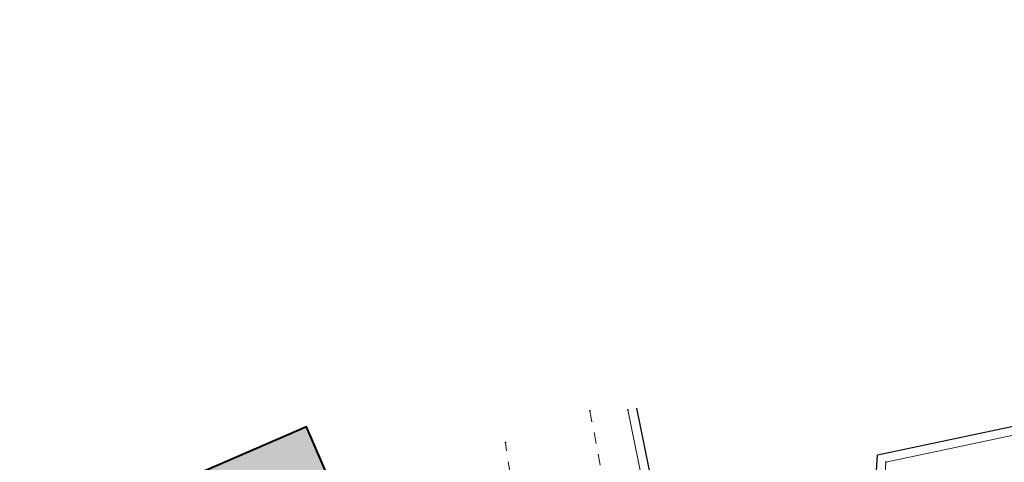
# Model space of a CAD drawing. Extents: x 4085 to 16701, y -65 to 10948.
# Tile 239 of 256: x 15198 to 15242, y 10876 to 10896. Entities that reach past the tile are written whole.
import ezdxf
from ezdxf.xclip import XClip

# ---------------------------------------------------------------- set-up
doc = ezdxf.new("R2010")
doc.units = 0
doc.header["$MEASUREMENT"] = 0
doc.header["$XCLIPFRAME"] = 0
doc.linetypes.add('CONTI', pattern=[0])
doc.linetypes.add('STRIHSMALL', pattern=[1, 0.5, -0.5])
doc.layers.get('0').update_dxf_attribs({"color": 250, "linetype": 'CONTI'})
for name, color, linetype in [('(0001) граница', 7, 'Continuous'), ('(040) Ограда', 7, 'Continuous'), ('PI_TTDEFAULT', 5, 'CONTI')]:
    doc.layers.add(name, color=color, linetype=linetype)
doc.layers.add('.', color=7, linetype='Continuous', lineweight=15)
doc.layers.add('0ZG - GOR-INCE', color=5, linetype='Continuous', lineweight=15)
doc.styles.get("Standard").update_dxf_attribs({"font": 'times.ttf'})
doc.linetypes.add('ОГРАДА_ГЛИН', pattern='A,4,["|",Standard,S=0.8,R=0,X=0,Y=-0.8],0.5,["|",Standard,S=0.8,R=0,X=0,Y=-0.8],3.5', length=8)

# ---------------------------------------------------------------- blocks, each defined once
blk = doc.blocks.new('DWQDWQDWQDW')
at = {"layer": '(040) Ограда', "color": 253, "linetype": 'ОГРАДА_ГЛИН', "ltscale": 0.5, "elevation": 0.7930000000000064, "flags": 128}
blk.add_lwpolyline([(16969.6261735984, 8923.52957409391), (16970.54758194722, 8918.377918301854), (16980.3512924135, 8919.435318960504), (16980.49882122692, 8921.143079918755), (16993.58885876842, 8923.60103264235), (17018.82479024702, 8936.115725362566), (17018.15967772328, 8940.437852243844), (17019.72457152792, 8940.6633283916)], dxfattribs=at)
at = {"color": 253, "linetype": 'Continuous', "elevation": 0.7930000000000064}
blk.add_lwpolyline([(16969.23242202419, 8923.459148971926), (16970.21952061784, 8917.940214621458), (16980.72147605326, 8919.072926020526), (16980.87119249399, 8920.80601046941), (16993.71702764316, 8923.218108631), (17019.26463983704, 8935.88736621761), (17018.61644828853, 8940.099534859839), (17019.78161603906, 8940.26741688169)], dxfattribs=at)
at = {"color": 253, "linetype": 'STRIHSMALL'}
for points, elevation in [([(16967.51046464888, 8923.446455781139), (16969.7634348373, 8909.939502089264), (16973.11826951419, 8907.679329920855), (17002.0026567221, 8924.013629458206)], -0.1119999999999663), ([(16834.5431721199, 8917.305115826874), (16835.41131924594, 8899.899883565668), (16835.33910027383, 8880.221577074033), (16836.74891082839, 8878.768983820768), (16865.05046089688, 8880.819543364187), (16876.96090918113, 8883.412615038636), (16899.89351782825, 8882.862049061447), (16946.19886585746, 8896.276236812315), (16963.67924091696, 8903.16517007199), (16965.37097238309, 8908.831317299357), (16963.64396600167, 8922.102771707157)], -293.957)]:
    blk.add_lwpolyline(points, dxfattribs=dict(at, elevation=elevation))
at = {"layer": 'PI_TTDEFAULT', "color": 253}
for p in [(16967.51046464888, 8923.446455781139, -0.1119999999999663), (16969.23242202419, 8923.459148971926, 0.7930000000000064), (16963.64396600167, 8922.102771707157, -0.04699999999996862), (16980.87119249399, 8920.80601046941, 0.9770000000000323)]:
    blk.add_point(p, dxfattribs=at)
blk = doc.blocks.new('A$C10aa157c')
at = {"linetype": 'Continuous'}
blk.add_lwpolyline([(-373.7944340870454, 108.5221690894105), (-373.7944340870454, 37.87383067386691), (-338.7973859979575, -11.84971716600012), (-296.1668647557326, 12.1688909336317), (-278.1502265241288, 12.66864525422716), (-222.2923186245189, -17.35473897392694), (-192.3131233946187, -27.41567740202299), (-152.841873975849, -36.13979106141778), (-88.61392933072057, -37.22940865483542), (-24.38736609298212, -36.59652979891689), (-4.075459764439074, -35.34637554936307), (26.99026940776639, -25.76186857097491), (74.74103602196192, -7.278631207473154), (109.4043596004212, 7.298652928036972), (135.566190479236, 19.46775833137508), (110.1840137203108, 64.19822788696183), (9.488295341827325, 20.69822151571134), (-104.2532370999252, 13.96907995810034), (-207.6545405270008, 33.67587202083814), (-251.5703695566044, 64.2554686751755), (-301.8282399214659, 93.33502415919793), (-373.7944340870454, 108.5221690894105)], dxfattribs=at)
at = {"layer": '0ZG - GOR-INCE', "linetype": 'Continuous', "rotation": 1.343740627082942}
blk.add_blockref('DWQDWQDWQDW', (-16693.37190173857, -9279.936333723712, -1.219999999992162), dxfattribs=at)

msp = doc.modelspace()

# ---------------------------------------------------------------- block references
at = {"linetype": 'Continuous'}
ref = msp.add_blockref('A$C10aa157c', (15163.26248192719, 10839.00416148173, 0.1769999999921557), dxfattribs=at)
XClip(ref).set_block_clipping_path([(-373.7944340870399, 108.52216908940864), (-301.8282399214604, 93.33502415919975), (-251.57036955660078, 64.25546867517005), (-207.6545405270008, 33.67587202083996), (-104.25323709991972, 13.969079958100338), (9.488295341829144, 20.69822151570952), (110.18401372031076, 64.19822788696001), (135.5661904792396, 19.467758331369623), (74.7410360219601, -7.278631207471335), (26.99026940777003, -25.76186857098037), (-4.075459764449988, -35.34637554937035), (-88.61392933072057, -37.22940865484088), (-152.84187397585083, -36.1397910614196), (-192.31312339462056, -27.415677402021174), (-222.2923186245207, -17.35473897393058), (-278.15022652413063, 12.668645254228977), (-296.17026621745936, 12.384943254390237), (-338.7973859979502, -11.849717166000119), (-373.7944340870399, 37.873830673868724)])

# ---------------------------------------------------------------- next in the draw order: hatches: boundary and pattern name
at = {"layer": '.', "linetype": 'Continuous', "lineweight": 40, "true_color": 0xffffff}
h = msp.add_hatch(color=7, dxfattribs=at)
h.dxf.hatch_style = 1
h.paths.add_polyline_path([(15214.68949073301, 10867.80185029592), (15210.61606902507, 10877.23068540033), (15190.31238923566, 10868.43251642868), (15194.3966813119, 10858.9784872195)])

# ---------------------------------------------------------------- next in the draw order: linework, layer by layer
at = {"layer": '(0001) граница', "color": 5, "linetype": 'Continuous', "lineweight": 40}
msp.add_lwpolyline([(15194.3966813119, 10858.9784872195), (15214.68949073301, 10867.80185029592), (15210.61606902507, 10877.23068540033), (15190.31238923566, 10868.43251642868)], close=True, dxfattribs=at)

doc.saveas('drawing.dxf')
